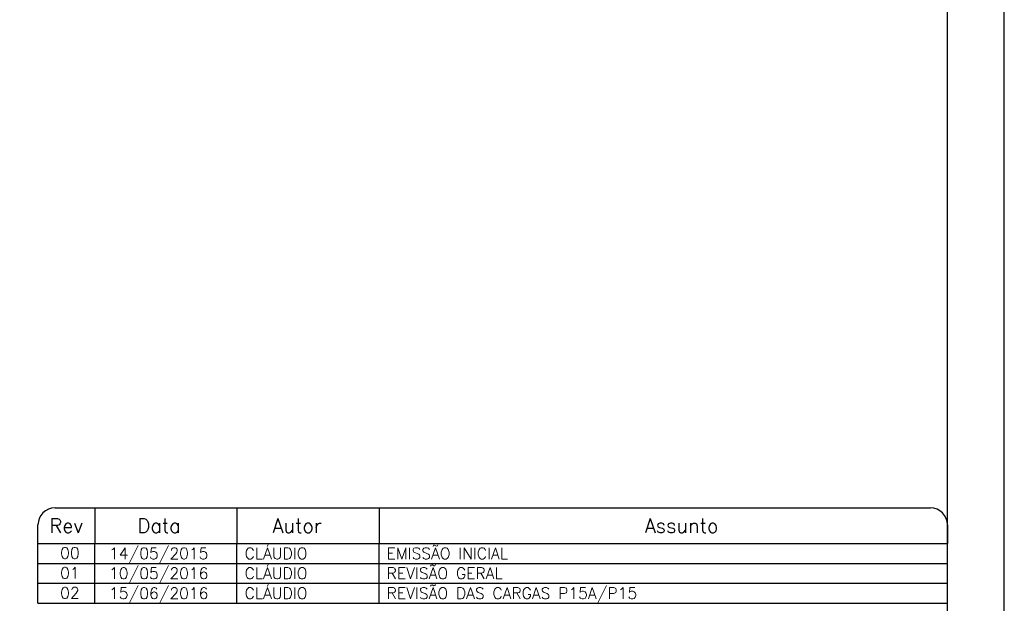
# Model space of a CAD drawing. Extents: x 0 to 116, y 0 to 84.
# Tile 16 of 22: x 99 to 116, y 11 to 21. Entities that reach past the tile are written whole.
import ezdxf

# ---------------------------------------------------------------- set-up
doc = ezdxf.new("R2010")
doc.units = 0
doc.layers.add('1', color=7, linetype='CONTINUOUS')
doc.layers.add('12', color=12, linetype='CONTINUOUS')
doc.styles.get("Standard").update_dxf_attribs({"font": 'ROMANS.SHX'})

msp = doc.modelspace()

# ---------------------------------------------------------------- linework, layer by layer
at = {"layer": '1', "linetype": 'CONTINUOUS'}
for p, q in [((116, 0), (116, 84.099998)), ((99.3, 12.68), (114.7, 12.68)), ((100, 12.68), (100, 12.055)), ((102.5, 12.68), (102.5, 12.055)), ((105, 12.68), (105, 12.055)), ((99, 12.055), (99, 12.38)), ((115, 12.38), (115, 12.055)), ((99, 12.055), (115, 12.055)), ((99, 11.705), (99, 12.055)), ((100, 11.705), (100, 12.055)), ((102.5, 11.705), (102.5, 12.055)), ((105, 11.705), (105, 12.055)), ((115, 11.705), (115, 12.055)), ((99, 11.705), (115, 11.705)), ((99, 11.354999), (99, 11.705)), ((100, 11.354999), (100, 11.705)), ((102.5, 11.354999), (102.5, 11.705)), ((105, 11.354999), (105, 11.705)), ((115, 11.354999), (115, 11.705)), ((99, 11.354999), (115, 11.354999)), ((99, 11.004999), (99, 11.354999)), ((100, 11.004999), (100, 11.354999)), ((102.5, 11.004999), (102.5, 11.354999)), ((105, 11.004999), (105, 11.354999)), ((115, 11.004999), (115, 11.354999)), ((99, 11.004999), (115, 11.004999))]:
    msp.add_line(p, q, dxfattribs=at)
for centre, start, end in [((99.3, 12.38), 90, 180), ((114.7, 12.38), 0, 90)]:
    msp.add_arc(centre, 0.3, start, end, dxfattribs=at)
at = {"layer": '12', "linetype": 'CONTINUOUS'}
msp.add_lwpolyline([(2.5, 1), (115, 1), (115, 83.099998), (2.5, 83.099998), (2.5, 1)], dxfattribs=at)

# ---------------------------------------------------------------- texts
at = {"layer": '1', "linetype": 'CONTINUOUS'}
for s, height, p in [('Rev', 0.25, (99.201736, 12.2425)), ('Data', 0.25, (100.75, 12.2425)), ('Autor', 0.25, (103.125, 12.2425)), ('Assunto', 0.25, (109.675, 12.2425)), (' 00', 0.2, (99.253153, 11.786044)), ('14/05/2015', 0.2, (100.25, 11.78)), ('CLÁUDIO', 0.2, (102.634981, 11.78)), ('EMISSÃO INICIAL', 0.2, (105.134981, 11.78)), (' 01', 0.2, (99.253153, 11.436043)), ('10/05/2016', 0.2, (100.25, 11.429999)), ('CLÁUDIO', 0.2, (102.634981, 11.429999)), ('REVISÃO GERAL', 0.2, (105.134981, 11.429999)), (' 02', 0.2, (99.253153, 11.086043)), ('15/06/2016', 0.2, (100.25, 11.079999)), ('CLÁUDIO', 0.2, (102.634981, 11.079999)), ('REVISÃO DAS CARGAS P15A/P15', 0.2, (105.134981, 11.079999))]:
    msp.add_text(s, height=height, dxfattribs=at).set_placement(p)

doc.saveas('drawing.dxf')
